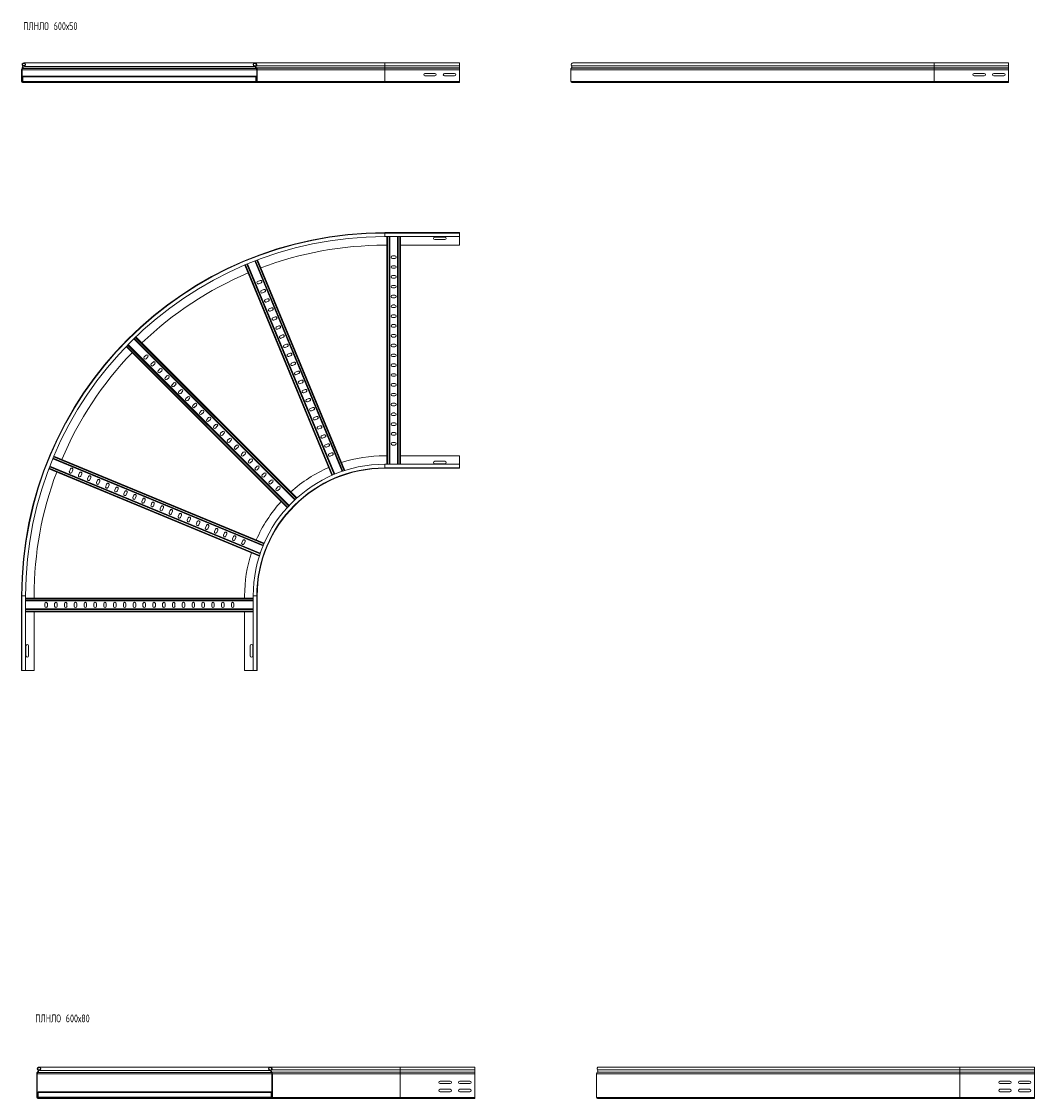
# Model space of a CAD drawing. Header units: millimetres. Extents: x -45 to 12912, y -6292 to 295.
# Tile 13 of 13: x 10130 to 12709, y -2779 to -37. Entities that reach past the tile are written whole.
import ezdxf

# ---------------------------------------------------------------- set-up
doc = ezdxf.new("R2010")
doc.units = ezdxf.units.MM
doc.styles.add('SLDTEXTSTYLE0', font='TXT', dxfattribs={"width": 0.7, "bigfont": 'bigfont'})

msp = doc.modelspace()

# ---------------------------------------------------------------- linework, layer by layer
at = {"color": 7, "linetype": 'Continuous', "lineweight": 15}
for p, q in [((10129.9, -160), (10129.9, -190.3)), ((10131.1, -190.3), (10131.1, -160)), ((10131.9, -155.5), (10131.5, -155.9)), ((10132.4, -156.7), (10132.7, -156.3)), ((11054.9, -142.7), (10135.6, -142.7)), ((10136.7, -150.4), (10137.1, -151.6)), ((10137.1, -151.6), (10722.6, -151.6)), ((10723, -150.4), (10722.6, -151.6)), ((10725.7, -151.6), (10722.6, -151.6)), ((10726.1, -150.4), (10723, -150.4)), ((11054.9, -142.7), (10724.2, -142.7)), ((10727.4, -156.7), (10727, -156.3)), ((11054.9, -150.2), (10727.7, -150.2)), ((10727.9, -155.5), (10728.2, -155.9)), ((11054.9, -155.5), (10727.9, -155.5)), ((11054.9, -155.9), (10728.2, -155.9)), ((10728.7, -190.3), (10728.7, -160)), ((10729.9, -160), (10729.9, -190.3)), ((11054.9, -160), (10729.9, -160)), ((11244.9, -142.7), (11054.9, -142.7)), ((11244.9, -142.7), (11054.9, -142.7)), ((11054.9, -150.2), (11054.9, -155.5)), ((11054.9, -150.2), (11244.9, -150.2)), ((11054.9, -155.5), (11054.9, -155.9)), ((11054.9, -155.5), (11244.9, -155.5)), ((11054.9, -155.9), (11054.9, -160)), ((11054.9, -155.9), (11244.9, -155.9)), ((11054.9, -160), (11054.9, -190.3)), ((11054.9, -160), (11244.9, -160)), ((11244.9, -142.7), (11244.9, -150.2)), ((11244.9, -150.2), (11244.9, -155.5)), ((11244.9, -155.5), (11244.9, -155.9)), ((11244.9, -155.9), (11244.9, -160)), ((11244.9, -160), (11244.9, -190.3)), ((11528.4, -160), (11528.4, -190.3)), ((12453.4, -160), (11528.4, -160)), ((11530.4, -155.5), (11530, -155.9)), ((12453.4, -155.9), (11530, -155.9)), ((12453.4, -155.5), (11530.4, -155.5)), ((12453.4, -150.2), (11530.5, -150.2)), ((12453.4, -142.7), (11534, -142.7)), ((12643.4, -142.7), (12453.4, -142.7)), ((12453.4, -150.2), (12643.4, -150.2)), ((12453.4, -150.2), (12453.4, -155.5)), ((12453.4, -155.5), (12453.4, -155.9)), ((12453.4, -155.5), (12643.4, -155.5)), ((12453.4, -155.9), (12453.4, -160)), ((12453.4, -155.9), (12643.4, -155.9)), ((12453.4, -160), (12453.4, -190.3)), ((12453.4, -160), (12643.4, -160)), ((12643.4, -142.7), (12643.4, -150.2)), ((12643.4, -150.2), (12643.4, -155.5)), ((12643.4, -155.5), (12643.4, -155.9)), ((12643.4, -155.9), (12643.4, -160)), ((12643.4, -160), (12643.4, -190.3)), ((10161.9, -191.5), (10132.3, -191.5)), ((10726.4, -176.1), (10133.4, -176.1)), ((10133.4, -177.9), (10133.4, -176.1)), ((10726.4, -177.9), (10133.4, -177.9)), ((10133.4, -189.7), (10133.4, -177.9)), ((10726.4, -189.7), (10133.4, -189.7)), ((10133.4, -191.5), (10133.4, -189.7)), ((10161.9, -192.7), (10161.9, -191.5)), ((10697.9, -191.5), (10161.9, -191.5)), ((10697.9, -192.7), (10697.9, -191.5)), ((10697.9, -191.5), (10727.5, -191.5)), ((10728.7, -176.1), (10726.4, -176.1)), ((10726.4, -177.9), (10726.4, -176.1)), ((10726.4, -189.7), (10726.4, -177.9)), ((10726.4, -191.5), (10726.4, -189.7)), ((11054.9, -190.3), (10729.9, -190.3)), ((11054.9, -190.3), (11054.9, -192.7)), ((11054.9, -190.3), (11244.9, -190.3)), ((11182.6, -169.5), (11157.1, -169.5)), ((11157.1, -176), (11182.6, -176)), ((11232.6, -169.5), (11207.1, -169.5)), ((11207.1, -176), (11232.6, -176)), ((11244.9, -190.3), (11244.9, -192.7)), ((12453.4, -190.3), (11528.4, -190.3)), ((12453.4, -190.3), (12453.4, -192.7)), ((12453.4, -190.3), (12643.4, -190.3)), ((12581.1, -169.5), (12555.6, -169.5)), ((12555.6, -176), (12581.1, -176)), ((12631.1, -169.5), (12605.6, -169.5)), ((12605.6, -176), (12631.1, -176)), ((12643.4, -190.3), (12643.4, -192.7)), ((10132.3, -192.7), (10161.9, -192.7)), ((10161.9, -192.7), (10697.9, -192.7)), ((10727.5, -192.7), (10697.9, -192.7)), ((11054.9, -192.7), (10727.5, -192.7)), ((11054.9, -192.7), (11244.9, -192.7)), ((12453.4, -192.7), (11530.8, -192.7)), ((12453.4, -192.7), (12643.4, -192.7)), ((11054.9, -574.9), (11244.9, -574.9)), ((11244.9, -576), (11244.9, -574.9)), ((11244.9, -576), (11054.9, -576)), ((11054.9, -585.1), (11244.9, -585.1)), ((11059.9, -1164.7), (11059.9, -585.1)), ((11067.4, -1164.7), (11067.4, -585.1)), ((11087.4, -1164.7), (11087.4, -585.1)), ((11094.9, -1164.7), (11094.9, -585.1)), ((11182.1, -586.1), (11207.6, -586.1)), ((11207.6, -592.6), (11182.1, -592.6)), ((11244.9, -585.1), (11244.9, -576)), ((11244.9, -606.9), (11244.9, -585.1)), ((11054.9, -606.9), (11059.9, -606.9)), ((11094.9, -606.9), (11244.9, -606.9)), ((10920.4, -1192.8), (10698.6, -657.3)), ((10927.3, -1189.9), (10705.5, -654.5)), ((10946, -1182.8), (10724.1, -647)), ((10953.2, -1180.5), (10731.1, -644.3)), ((11080.6, -634.1), (11074.1, -634.1)), ((11074.1, -640.6), (11080.6, -640.6)), ((11080.6, -659.1), (11074.1, -659.1)), ((11074.1, -665.6), (11080.6, -665.6)), ((11080.6, -684.1), (11074.1, -684.1)), ((10737.4, -696.8), (10731.4, -699.3)), ((10733.9, -705.3), (10739.9, -702.8)), ((11074.1, -690.6), (11080.6, -690.6)), ((11080.6, -709.1), (11074.1, -709.1)), ((10747, -719.9), (10741, -722.4)), ((10743.4, -728.4), (10749.4, -725.9)), ((11074.1, -715.6), (11080.6, -715.6)), ((11080.6, -734.1), (11074.1, -734.1)), ((10756.5, -743), (10750.5, -745.5)), ((10753, -751.5), (10759, -749)), ((10766.1, -766.1), (10760.1, -768.6)), ((11074.1, -740.6), (11080.6, -740.6)), ((11080.6, -759.1), (11074.1, -759.1)), ((11074.1, -765.6), (11080.6, -765.6)), ((10762.6, -774.6), (10768.6, -772.1)), ((10775.7, -789.2), (10769.7, -791.7)), ((10772.1, -797.7), (10778.1, -795.2)), ((11080.6, -784.1), (11074.1, -784.1)), ((11074.1, -790.6), (11080.6, -790.6)), ((10785.2, -812.3), (10779.2, -814.8)), ((10781.7, -820.8), (10787.7, -818.3)), ((11080.6, -809.1), (11074.1, -809.1)), ((11074.1, -815.6), (11080.6, -815.6)), ((10825.4, -1255.5), (10415.5, -845.6)), ((10830.9, -1250.4), (10420.9, -840.4)), ((10794.8, -835.4), (10788.8, -837.9)), ((10791.3, -843.9), (10797.3, -841.4)), ((11080.6, -834.1), (11074.1, -834.1)), ((11074.1, -840.6), (11080.6, -840.6)), ((10806.1, -1275.1), (10396.2, -865.1)), ((10811.2, -1269.6), (10401.4, -859.8)), ((10804.4, -858.5), (10798.4, -861)), ((10800.8, -867), (10806.9, -864.5)), ((11080.6, -859.1), (11074.1, -859.1)), ((11074.1, -865.6), (11080.6, -865.6)), ((10447, -886.7), (10442.4, -891.3)), ((10447, -895.8), (10451.6, -891.3)), ((10464.7, -904.3), (10460.1, -908.9)), ((10813.9, -881.6), (10807.9, -884.1)), ((10810.4, -890.1), (10816.4, -887.6)), ((10823.5, -904.7), (10817.5, -907.2)), ((11080.6, -884.1), (11074.1, -884.1)), ((11074.1, -890.6), (11080.6, -890.6)), ((10464.7, -913.5), (10469.3, -908.9)), ((10482.4, -922), (10477.8, -926.6)), ((10482.4, -931.2), (10487, -926.6)), ((10820, -913.2), (10826, -910.7)), ((10833.1, -927.8), (10827.1, -930.3)), ((11080.6, -909.1), (11074.1, -909.1)), ((11074.1, -915.6), (11080.6, -915.6)), ((10500, -939.7), (10495.4, -944.3)), ((10500, -948.9), (10504.6, -944.3)), ((10517.7, -957.4), (10513.1, -962)), ((10829.5, -936.3), (10835.6, -933.8)), ((10842.6, -950.9), (10836.6, -953.4)), ((10839.1, -959.4), (10845.1, -956.9)), ((11080.6, -934.1), (11074.1, -934.1)), ((11074.1, -940.6), (11080.6, -940.6)), ((11080.6, -959.1), (11074.1, -959.1)), ((10517.7, -966.6), (10522.3, -962)), ((10535.4, -975), (10530.8, -979.6)), ((10535.4, -984.2), (10540, -979.6)), ((10852.2, -974), (10846.2, -976.5)), ((10848.7, -982.5), (10854.7, -980)), ((11074.1, -965.6), (11080.6, -965.6)), ((11080.6, -984.1), (11074.1, -984.1)), ((10553.1, -992.7), (10548.5, -997.3)), ((10553.1, -1001.9), (10557.7, -997.3)), ((10570.7, -1010.4), (10566.2, -1015)), ((10861.8, -997.1), (10855.8, -999.5)), ((10858.2, -1005.6), (10864.3, -1003.1)), ((11074.1, -990.6), (11080.6, -990.6)), ((11080.6, -1009.1), (11074.1, -1009.1)), ((10570.7, -1019.6), (10575.3, -1015)), ((10588.4, -1028.1), (10583.8, -1032.7)), ((10588.4, -1037.3), (10593, -1032.7)), ((10871.3, -1020.2), (10865.3, -1022.6)), ((10867.8, -1028.7), (10873.8, -1026.2)), ((11074.1, -1015.6), (11080.6, -1015.6)), ((11080.6, -1034.1), (11074.1, -1034.1)), ((11074.1, -1040.6), (11080.6, -1040.6)), ((10606.1, -1045.8), (10601.5, -1050.4)), ((10606.1, -1054.9), (10610.7, -1050.4)), ((10623.8, -1063.4), (10619.2, -1068)), ((10623.8, -1072.6), (10628.4, -1068)), ((10880.9, -1043.3), (10874.9, -1045.7)), ((10877.4, -1051.7), (10883.4, -1049.3)), ((10890.5, -1066.4), (10884.5, -1068.8)), ((11080.6, -1059.1), (11074.1, -1059.1)), ((11074.1, -1065.6), (11080.6, -1065.6)), ((10641.5, -1081.1), (10636.9, -1085.7)), ((10641.5, -1090.3), (10646.1, -1085.7)), ((10886.9, -1074.8), (10893, -1072.4)), ((10900, -1089.4), (10894, -1091.9)), ((10896.5, -1097.9), (10902.5, -1095.5)), ((11080.6, -1084.1), (11074.1, -1084.1)), ((11074.1, -1090.6), (11080.6, -1090.6)), ((10659.1, -1098.8), (10654.5, -1103.4)), ((10659.1, -1108), (10663.7, -1103.4)), ((10676.8, -1116.5), (10672.2, -1121.1)), ((10676.8, -1125.7), (10681.4, -1121.1)), ((10909.6, -1112.5), (10903.6, -1115)), ((10906.1, -1121), (10912.1, -1118.6)), ((11080.6, -1109.1), (11074.1, -1109.1)), ((11074.1, -1115.6), (11080.6, -1115.6)), ((10744.8, -1372.6), (10209.3, -1150.8)), ((10747.7, -1365.7), (10212.2, -1143.9)), ((10694.5, -1134.1), (10689.9, -1138.7)), ((10694.5, -1143.3), (10699.1, -1138.7)), ((10919.2, -1135.6), (10913.2, -1138.1)), ((10915.7, -1144.1), (10921.7, -1141.6)), ((11054.9, -1142.9), (11059.9, -1142.9)), ((11094.9, -1142.9), (11244.9, -1142.9)), ((11244.9, -1142.9), (11244.9, -1164.7)), ((10735.4, -1398.4), (10199.2, -1176.4)), ((10737.7, -1391.3), (10201.9, -1169.4)), ((10254.2, -1176.7), (10251.7, -1182.7)), ((10712.2, -1151.8), (10707.6, -1156.4)), ((10712.2, -1161), (10716.8, -1156.4)), ((10729.8, -1169.5), (10725.3, -1174.1)), ((10729.8, -1178.7), (10734.4, -1174.1)), ((11244.9, -1164.7), (11054.9, -1164.7)), ((11054.9, -1173.8), (11244.9, -1173.8)), ((11054.9, -1174.9), (11244.9, -1174.9)), ((11207.6, -1157.1), (11182.1, -1157.1)), ((11182.1, -1163.6), (11207.6, -1163.6)), ((11244.9, -1164.7), (11244.9, -1173.8)), ((11244.9, -1173.8), (11244.9, -1174.9)), ((10257.7, -1185.2), (10260.2, -1179.2)), ((10277.3, -1186.2), (10274.8, -1192.2)), ((10280.8, -1194.7), (10283.3, -1188.7)), ((10300.4, -1195.8), (10297.9, -1201.8)), ((10303.9, -1204.3), (10306.4, -1198.3)), ((10323.5, -1205.4), (10321, -1211.4)), ((10747.5, -1187.2), (10742.9, -1191.8)), ((10747.5, -1196.4), (10752.1, -1191.8)), ((10765.2, -1204.9), (10760.6, -1209.5)), ((10327, -1213.9), (10329.5, -1207.9)), ((10346.6, -1214.9), (10344.1, -1220.9)), ((10350.1, -1223.4), (10352.6, -1217.4)), ((10369.7, -1224.5), (10367.2, -1230.5)), ((10373.2, -1233), (10375.7, -1227)), ((10765.2, -1214), (10769.8, -1209.5)), ((10782.9, -1222.5), (10778.3, -1227.1)), ((10782.9, -1231.7), (10787.5, -1227.1)), ((10392.8, -1234.1), (10390.3, -1240.1)), ((10396.3, -1242.6), (10398.8, -1236.6)), ((10415.8, -1243.6), (10413.4, -1249.6)), ((10419.4, -1252.1), (10421.9, -1246.1)), ((10438.9, -1253.2), (10436.5, -1259.2)), ((10442.5, -1261.7), (10445, -1255.7)), ((10462, -1262.8), (10459.6, -1268.8)), ((10465.6, -1271.3), (10468, -1265.3)), ((10485.1, -1272.3), (10482.7, -1278.3)), ((10488.7, -1280.8), (10491.1, -1274.8)), ((10508.2, -1281.9), (10505.7, -1287.9)), ((10511.8, -1290.4), (10514.2, -1284.4)), ((10531.3, -1291.5), (10528.8, -1297.5)), ((10534.9, -1300), (10537.3, -1294)), ((10554.4, -1301), (10551.9, -1307)), ((10557.9, -1309.5), (10560.4, -1303.5)), ((10577.5, -1310.6), (10575, -1316.6)), ((10581, -1319.1), (10583.5, -1313.1)), ((10600.6, -1320.2), (10598.1, -1326.2)), ((10604.1, -1328.7), (10606.6, -1322.7)), ((10623.7, -1329.7), (10621.2, -1335.7)), ((10627.2, -1338.2), (10629.7, -1332.2)), ((10646.8, -1339.3), (10644.3, -1345.3)), ((10650.3, -1347.8), (10652.8, -1341.8)), ((10669.9, -1348.9), (10667.4, -1354.9)), ((10673.4, -1357.4), (10675.9, -1351.4)), ((10693, -1358.4), (10690.5, -1364.4)), ((10696.5, -1366.9), (10699, -1360.9)), ((10129.9, -1499.9), (10129.9, -1689.9)), ((10131, -1499.9), (10131, -1689.9)), ((10140.1, -1689.9), (10140.1, -1499.9)), ((10719.7, -1505.2), (10140.1, -1505.2)), ((10161.9, -1499.9), (10161.9, -1505.2)), ((10697.9, -1499.9), (10697.9, -1505.2)), ((10719.7, -1499.9), (10719.7, -1689.9)), ((10728.8, -1689.9), (10728.8, -1499.9)), ((10729.9, -1499.9), (10729.9, -1689.9)), ((10719.7, -1512.7), (10140.1, -1512.7)), ((10719.7, -1532.7), (10140.1, -1532.7)), ((10189.1, -1519.4), (10189.1, -1525.9)), ((10195.6, -1525.9), (10195.6, -1519.4)), ((10214.1, -1519.4), (10214.1, -1525.9)), ((10220.6, -1525.9), (10220.6, -1519.4)), ((10239.1, -1519.4), (10239.1, -1525.9)), ((10245.6, -1525.9), (10245.6, -1519.4)), ((10264.1, -1519.4), (10264.1, -1525.9)), ((10270.6, -1525.9), (10270.6, -1519.4)), ((10289.1, -1519.4), (10289.1, -1525.9)), ((10295.6, -1525.9), (10295.6, -1519.4)), ((10314.1, -1519.4), (10314.1, -1525.9)), ((10320.6, -1525.9), (10320.6, -1519.4)), ((10339.1, -1519.4), (10339.1, -1525.9)), ((10345.6, -1525.9), (10345.6, -1519.4)), ((10364.1, -1519.4), (10364.1, -1525.9)), ((10370.6, -1525.9), (10370.6, -1519.4)), ((10389.1, -1519.4), (10389.1, -1525.9)), ((10395.6, -1525.9), (10395.6, -1519.4)), ((10414.1, -1519.4), (10414.1, -1525.9)), ((10420.6, -1525.9), (10420.6, -1519.4)), ((10439.1, -1519.4), (10439.1, -1525.9)), ((10445.6, -1525.9), (10445.6, -1519.4)), ((10464.1, -1519.4), (10464.1, -1525.9)), ((10470.6, -1525.9), (10470.6, -1519.4)), ((10489.1, -1519.4), (10489.1, -1525.9)), ((10495.6, -1525.9), (10495.6, -1519.4)), ((10514.1, -1519.4), (10514.1, -1525.9)), ((10520.6, -1525.9), (10520.6, -1519.4)), ((10539.1, -1519.4), (10539.1, -1525.9)), ((10545.6, -1525.9), (10545.6, -1519.4)), ((10564.1, -1519.4), (10564.1, -1525.9)), ((10570.6, -1525.9), (10570.6, -1519.4)), ((10589.1, -1519.4), (10589.1, -1525.9)), ((10595.6, -1525.9), (10595.6, -1519.4)), ((10614.1, -1519.4), (10614.1, -1525.9)), ((10620.6, -1525.9), (10620.6, -1519.4)), ((10639.1, -1519.4), (10639.1, -1525.9)), ((10645.6, -1525.9), (10645.6, -1519.4)), ((10664.1, -1519.4), (10664.1, -1525.9)), ((10670.6, -1525.9), (10670.6, -1519.4)), ((10719.7, -1540.2), (10140.1, -1540.2)), ((10161.9, -1540.2), (10161.9, -1689.9)), ((10697.9, -1540.2), (10697.9, -1689.9)), ((10141.1, -1652.6), (10141.1, -1627.1)), ((10147.6, -1627.1), (10147.6, -1652.6)), ((10712.1, -1627.1), (10712.1, -1652.6)), ((10718.6, -1652.6), (10718.6, -1627.1)), ((10131, -1689.9), (10129.9, -1689.9)), ((10140.1, -1689.9), (10131, -1689.9)), ((10161.9, -1689.9), (10140.1, -1689.9)), ((10697.9, -1689.9), (10719.7, -1689.9)), ((10719.7, -1689.9), (10728.8, -1689.9)), ((10728.8, -1689.9), (10729.9, -1689.9)), ((10170.8, -2712.3), (10170.4, -2712.6)), ((10171.3, -2713.4), (10171.6, -2713.1)), ((11093.8, -2699.5), (10174.5, -2699.5)), ((10175.6, -2707.2), (10176, -2708.3)), ((10176, -2708.3), (10761.5, -2708.3)), ((10761.9, -2707.2), (10761.5, -2708.3)), ((10764.6, -2708.3), (10761.5, -2708.3)), ((10765, -2707.2), (10761.9, -2707.2)), ((11093.8, -2699.5), (10763.1, -2699.5)), ((10766.3, -2713.4), (10765.9, -2713.1)), ((11093.8, -2707), (10766.6, -2707)), ((10766.8, -2712.3), (10767.1, -2712.6)), ((11093.8, -2712.3), (10766.8, -2712.3)), ((11093.8, -2712.6), (10767.1, -2712.6)), ((11283.8, -2699.5), (11093.8, -2699.5)), ((11283.8, -2699.5), (11093.8, -2699.5)), ((11093.8, -2707), (11093.8, -2712.3)), ((11093.8, -2707), (11283.8, -2707)), ((11093.8, -2712.3), (11093.8, -2712.6)), ((11093.8, -2712.3), (11283.8, -2712.3)), ((11093.8, -2712.6), (11093.8, -2716.8)), ((11093.8, -2712.6), (11283.8, -2712.6)), ((11283.8, -2699.5), (11283.8, -2707)), ((11283.8, -2707), (11283.8, -2712.3)), ((11283.8, -2712.3), (11283.8, -2712.6)), ((11283.8, -2712.6), (11283.8, -2716.8)), ((11596.1, -2712.3), (11595.7, -2712.6)), ((12519.1, -2712.6), (11595.7, -2712.6)), ((12519.1, -2712.3), (11596.1, -2712.3)), ((12519.1, -2707), (11596.3, -2707)), ((12519.1, -2699.5), (11599.8, -2699.5)), ((12709.1, -2699.5), (12519.1, -2699.5)), ((12519.1, -2707), (12709.1, -2707)), ((12519.1, -2707), (12519.1, -2712.3)), ((12519.1, -2712.3), (12519.1, -2712.6)), ((12519.1, -2712.3), (12709.1, -2712.3)), ((12519.1, -2712.6), (12519.1, -2716.8)), ((12519.1, -2712.6), (12709.1, -2712.6)), ((12709.1, -2699.5), (12709.1, -2707)), ((12709.1, -2707), (12709.1, -2712.3)), ((12709.1, -2712.3), (12709.1, -2712.6)), ((12709.1, -2712.6), (12709.1, -2716.8)), ((10168.8, -2716.8), (10168.8, -2777.1)), ((10170, -2777.1), (10170, -2716.8)), ((10767.6, -2777.1), (10767.6, -2716.8)), ((10768.8, -2716.8), (10768.8, -2777.1)), ((11093.8, -2716.8), (10768.8, -2716.8)), ((11093.8, -2716.8), (11093.8, -2777.1)), ((11093.8, -2716.8), (11283.8, -2716.8)), ((11221.5, -2735.2), (11196, -2735.2)), ((11196, -2741.7), (11221.5, -2741.7)), ((11271.5, -2735.2), (11246, -2735.2)), ((11246, -2741.7), (11271.5, -2741.7)), ((11283.8, -2716.8), (11283.8, -2777.1)), ((12519.1, -2716.8), (11594.1, -2716.8)), ((11594.1, -2716.8), (11594.1, -2777.1)), ((12519.1, -2716.8), (12519.1, -2777.1)), ((12519.1, -2716.8), (12709.1, -2716.8)), ((12621.3, -2735.2), (12646.8, -2735.2)), ((12646.8, -2741.7), (12621.3, -2741.7)), ((12671.3, -2735.2), (12696.8, -2735.2)), ((12696.8, -2741.7), (12671.3, -2741.7)), ((12709.1, -2716.8), (12709.1, -2777.1)), ((10765.3, -2762.9), (10172.3, -2762.9)), ((10172.3, -2764.7), (10172.3, -2762.9)), ((10765.3, -2764.7), (10172.3, -2764.7)), ((10172.3, -2776.5), (10172.3, -2764.7)), ((10767.6, -2762.9), (10765.3, -2762.9)), ((10765.3, -2764.7), (10765.3, -2762.9)), ((10765.3, -2776.5), (10765.3, -2764.7)), ((11221.5, -2756.2), (11196, -2756.2)), ((11196, -2762.7), (11221.5, -2762.7)), ((11271.5, -2756.2), (11246, -2756.2)), ((11246, -2762.7), (11271.5, -2762.7)), ((12646.8, -2756.2), (12621.3, -2756.2)), ((12621.3, -2762.7), (12646.8, -2762.7)), ((12696.8, -2756.2), (12671.3, -2756.2)), ((12671.3, -2762.7), (12696.8, -2762.7)), ((10200.8, -2778.3), (10171.2, -2778.3)), ((10171.2, -2779.5), (10200.8, -2779.5)), ((10765.3, -2776.5), (10172.3, -2776.5)), ((10172.3, -2778.3), (10172.3, -2776.5)), ((10200.8, -2779.5), (10200.8, -2778.3)), ((10736.8, -2778.3), (10200.8, -2778.3)), ((10200.8, -2779.5), (10736.8, -2779.5)), ((10736.8, -2779.5), (10736.8, -2778.3)), ((10736.8, -2778.3), (10766.4, -2778.3)), ((10766.4, -2779.5), (10736.8, -2779.5)), ((10765.3, -2778.3), (10765.3, -2776.5)), ((11093.8, -2779.5), (10766.4, -2779.5)), ((11093.8, -2777.1), (10768.8, -2777.1)), ((11093.8, -2777.1), (11093.8, -2779.5)), ((11093.8, -2777.1), (11283.8, -2777.1)), ((11093.8, -2779.5), (11283.8, -2779.5)), ((11283.8, -2777.1), (11283.8, -2779.5)), ((12519.1, -2777.1), (11594.1, -2777.1)), ((12519.1, -2779.5), (11596.5, -2779.5)), ((12519.1, -2777.1), (12519.1, -2779.5)), ((12519.1, -2777.1), (12709.1, -2777.1)), ((12519.1, -2779.5), (12709.1, -2779.5)), ((12709.1, -2777.1), (12709.1, -2779.5)), ((12709.1, -2778.3), (12709.1, -2777.1))]:
    msp.add_line(p, q, dxfattribs=at)
at = {"color": 8, "linetype": 'Continuous', "lineweight": 15}
for p, q in [((10131.1, -160), (10728.7, -160)), ((10132.4, -156.7), (10727.4, -156.7)), ((10132.7, -156.3), (10727, -156.3)), ((10133, -149.4), (10138.1, -149.4)), ((11054.9, -142.7), (11054.9, -150.2)), ((12453.4, -142.7), (12453.4, -150.2)), ((10131.1, -190.3), (10133.4, -190.3)), ((10728.7, -177.9), (10726.4, -177.9)), ((10728.7, -189.7), (10726.4, -189.7)), ((11054.9, -576), (11054.9, -574.9)), ((11054.9, -585.1), (11054.9, -576)), ((11061.7, -1164.7), (11061.7, -585.1)), ((11065.6, -1164.7), (11065.6, -585.1)), ((11089.2, -1164.7), (11089.2, -585.1)), ((11093.1, -1164.7), (11093.1, -585.1)), ((10922, -1192.1), (10700.3, -656.6)), ((10925.6, -1190.6), (10703.8, -655.1)), ((10947.7, -1182.2), (10725.8, -646.4)), ((10951.4, -1181), (10729.4, -645)), ((10826.7, -1254.3), (10416.8, -844.4)), ((10829.6, -1251.6), (10419.6, -841.7)), ((10807.4, -1273.8), (10397.4, -863.9)), ((10810, -1270.9), (10400.1, -861.1)), ((10745.5, -1370.9), (10210, -1149.1)), ((10747, -1367.3), (10211.5, -1145.5)), ((10735.9, -1396.7), (10199.9, -1174.7)), ((10737.1, -1393), (10201.3, -1171)), ((11054.9, -1164.7), (11054.9, -1173.8)), ((11054.9, -1173.8), (11054.9, -1174.9)), ((10131, -1499.9), (10129.9, -1499.9)), ((10140.1, -1499.9), (10131, -1499.9)), ((10719.7, -1507), (10140.1, -1507)), ((10719.7, -1499.9), (10728.8, -1499.9)), ((10728.8, -1499.9), (10729.9, -1499.9)), ((10719.7, -1510.9), (10140.1, -1510.9)), ((10719.7, -1534.5), (10140.1, -1534.5)), ((10719.7, -1538.4), (10140.1, -1538.4)), ((10171.3, -2713.4), (10766.3, -2713.4)), ((10171.6, -2713.1), (10765.9, -2713.1)), ((10171.9, -2706.2), (10177, -2706.2)), ((11093.8, -2699.5), (11093.8, -2707)), ((12519.1, -2699.5), (12519.1, -2707)), ((10170, -2716.8), (10767.6, -2716.8)), ((10767.6, -2764.7), (10765.3, -2764.7)), ((10170, -2777.1), (10172.3, -2777.1)), ((10767.6, -2776.5), (10765.3, -2776.5))]:
    msp.add_line(p, q, dxfattribs=at)
at = {"color": 7, "linetype": 'Continuous', "lineweight": 15}
for centre, radius, start, end in [((10135.9, -160), 6, 136.4642, 180), ((10135.6, -147.3), 4.55, 290.35, 219.6825), ((10135.9, -160), 4.8, 136.4642, 180), ((10129, -152.8), 4, 316.4642, 39.6825), ((10135.6, -147.3), 3.35, 290.35, 219.6825), ((10129, -152.8), 5.2, 316.4642, 39.6825), ((10724.2, -147.3), 4.55, 320.3184, 249.65), ((10724.2, -147.3), 3.35, 320.3184, 249.65), ((10730.8, -152.8), 5.2, 140.3184, 223.5351), ((10730.8, -152.8), 4, 140.3184, 223.5351), ((10723.9, -160), 4.8, 0, 43.5351), ((10723.9, -160), 6, 0, 43.5351), ((11534.4, -160), 6, 136.4642, 180), ((11534, -147.3), 4.55, 90, 219.6825), ((11527.5, -152.8), 4, 316.4642, 39.6825), ((10132.3, -190.3), 2.4, 180, 270), ((10132.3, -190.3), 1.2, 180, 270), ((10727.5, -190.3), 2.4, 270, 0), ((10727.5, -190.3), 1.2, 270, 0), ((11157.1, -172.7), 3.25, 90, 270), ((11182.6, -172.7), 3.25, 270, 90), ((11207.1, -172.7), 3.25, 90, 270), ((11232.6, -172.7), 3.25, 270, 90), ((11530.8, -190.3), 2.4, 180, 270), ((12555.6, -172.7), 3.25, 90, 270), ((12581.1, -172.7), 3.25, 270, 90), ((12605.6, -172.7), 3.25, 90, 270), ((12631.1, -172.7), 3.25, 270, 90), ((11054.9, -1499.9), 925, 90, 180), ((11054.9, -1499.9), 923.9, 90, 180), ((11054.9, -1499.9), 914.8, 90, 180), ((11182.1, -589.4), 3.25, 90, 270), ((11207.6, -589.4), 3.25, 270, 90), ((11054.9, -1499.9), 893, 90, 110.6866), ((11074.1, -637.4), 3.25, 90, 270), ((11080.6, -637.4), 3.25, 270, 90), ((11054.9, -1499.9), 893, 112.9326, 133.8428), ((11074.1, -662.4), 3.25, 90, 270), ((11074.1, -687.4), 3.25, 90, 270), ((11080.6, -662.4), 3.25, 270, 90), ((11080.6, -687.4), 3.25, 270, 90), ((10732.6, -702.3), 3.25, 112.5, 292.5), ((10738.6, -699.8), 3.25, 292.5, 112.5), ((11074.1, -712.4), 3.25, 90, 270), ((11080.6, -712.4), 3.25, 270, 90), ((10742.2, -725.4), 3.25, 112.5, 292.5), ((10748.2, -722.9), 3.25, 292.5, 112.5), ((11074.1, -737.4), 3.25, 90, 270), ((11080.6, -737.4), 3.25, 270, 90), ((10751.8, -748.5), 3.25, 112.5, 292.5), ((10757.8, -746), 3.25, 292.5, 112.5), ((10767.3, -769.1), 3.25, 292.5, 112.5), ((11074.1, -762.4), 3.25, 90, 270), ((11080.6, -762.4), 3.25, 270, 90), ((10761.3, -771.6), 3.25, 112.5, 292.5), ((10770.9, -794.7), 3.25, 112.5, 292.5), ((10776.9, -792.2), 3.25, 292.5, 112.5), ((11074.1, -787.4), 3.25, 90, 270), ((11080.6, -787.4), 3.25, 270, 90), ((10780.5, -817.8), 3.25, 112.5, 292.5), ((10786.5, -815.3), 3.25, 292.5, 112.5), ((11074.1, -812.4), 3.25, 90, 270), ((11080.6, -812.4), 3.25, 270, 90), ((10790, -840.9), 3.25, 112.5, 292.5), ((10796, -838.4), 3.25, 292.5, 112.5), ((11074.1, -837.4), 3.25, 90, 270), ((11080.6, -837.4), 3.25, 270, 90), ((10799.6, -864), 3.25, 112.5, 292.5), ((10805.6, -861.5), 3.25, 292.5, 112.5), ((11074.1, -862.4), 3.25, 90, 270), ((11080.6, -862.4), 3.25, 270, 90), ((11054.9, -1499.9), 893, 136.0886, 157.0866), ((10444.7, -893.6), 3.25, 135, 315), ((10449.3, -889), 3.25, 315, 135), ((10467, -906.6), 3.25, 315, 135), ((10809.2, -887.1), 3.25, 112.5, 292.5), ((10815.2, -884.6), 3.25, 292.5, 112.5), ((10824.7, -907.7), 3.25, 292.5, 112.5), ((11074.1, -887.4), 3.25, 90, 270), ((11080.6, -887.4), 3.25, 270, 90), ((10462.4, -911.2), 3.25, 135, 315), ((10480.1, -928.9), 3.25, 135, 315), ((10484.7, -924.3), 3.25, 315, 135), ((10818.7, -910.2), 3.25, 112.5, 292.5), ((10828.3, -933.3), 3.25, 112.5, 292.5), ((10834.3, -930.8), 3.25, 292.5, 112.5), ((11074.1, -912.4), 3.25, 90, 270), ((11080.6, -912.4), 3.25, 270, 90), ((10497.7, -946.6), 3.25, 135, 315), ((10502.3, -942), 3.25, 315, 135), ((10520, -959.7), 3.25, 315, 135), ((10837.9, -956.4), 3.25, 112.5, 292.5), ((10843.9, -953.9), 3.25, 292.5, 112.5), ((11074.1, -937.4), 3.25, 90, 270), ((11074.1, -962.4), 3.25, 90, 270), ((11080.6, -937.4), 3.25, 270, 90), ((11080.6, -962.4), 3.25, 270, 90), ((10515.4, -964.3), 3.25, 135, 315), ((10533.1, -981.9), 3.25, 135, 315), ((10537.7, -977.3), 3.25, 315, 135), ((10847.4, -979.5), 3.25, 112.5, 292.5), ((10853.4, -977), 3.25, 292.5, 112.5), ((11074.1, -987.4), 3.25, 90, 270), ((11080.6, -987.4), 3.25, 270, 90), ((10550.8, -999.6), 3.25, 135, 315), ((10555.4, -995), 3.25, 315, 135), ((10573, -1012.7), 3.25, 315, 135), ((10857, -1002.6), 3.25, 112.5, 292.5), ((10863, -1000.1), 3.25, 292.5, 112.5), ((11074.1, -1012.4), 3.25, 90, 270), ((11080.6, -1012.4), 3.25, 270, 90), ((10568.5, -1017.3), 3.25, 135, 315), ((10586.1, -1035), 3.25, 135, 315), ((10590.7, -1030.4), 3.25, 315, 135), ((10866.6, -1025.6), 3.25, 112.5, 292.5), ((10872.6, -1023.2), 3.25, 292.5, 112.5), ((11074.1, -1037.4), 3.25, 90, 270), ((11080.6, -1037.4), 3.25, 270, 90), ((10603.8, -1052.7), 3.25, 135, 315), ((10608.4, -1048.1), 3.25, 315, 135), ((10621.5, -1070.3), 3.25, 135, 315), ((10626.1, -1065.7), 3.25, 315, 135), ((10876.1, -1048.7), 3.25, 112.5, 292.5), ((10882.1, -1046.3), 3.25, 292.5, 112.5), ((10885.7, -1071.8), 3.25, 112.5, 292.5), ((10891.7, -1069.4), 3.25, 292.5, 112.5), ((11074.1, -1062.4), 3.25, 90, 270), ((11080.6, -1062.4), 3.25, 270, 90), ((10639.2, -1088), 3.25, 135, 315), ((10643.8, -1083.4), 3.25, 315, 135), ((10895.3, -1094.9), 3.25, 112.5, 292.5), ((10901.3, -1092.5), 3.25, 292.5, 112.5), ((11074.1, -1087.4), 3.25, 90, 270), ((11080.6, -1087.4), 3.25, 270, 90), ((10656.8, -1105.7), 3.25, 135, 315), ((10661.4, -1101.1), 3.25, 315, 135), ((10674.5, -1123.4), 3.25, 135, 315), ((10679.1, -1118.8), 3.25, 315, 135), ((10904.8, -1118), 3.25, 112.5, 292.5), ((10910.8, -1115.5), 3.25, 292.5, 112.5), ((11074.1, -1112.4), 3.25, 90, 270), ((11080.6, -1112.4), 3.25, 270, 90), ((10692.2, -1141), 3.25, 135, 315), ((10696.8, -1136.4), 3.25, 315, 135), ((10714.5, -1154.1), 3.25, 315, 135), ((10914.4, -1141.1), 3.25, 112.5, 292.5), ((10920.4, -1138.6), 3.25, 292.5, 112.5), ((11054.9, -1499.9), 357, 90, 107.9601), ((10257.2, -1177.9), 3.25, 337.5, 157.5), ((10709.9, -1158.7), 3.25, 135, 315), ((11054.9, -1499.9), 335.2, 90, 180), ((10727.5, -1176.4), 3.25, 135, 315), ((11054.9, -1499.9), 326.1, 90, 180), ((10732.1, -1171.8), 3.25, 315, 135), ((11054.9, -1499.9), 325, 90, 180), ((11054.9, -1499.9), 357, 113.5821, 132.1044), ((11182.1, -1160.4), 3.25, 90, 270), ((11207.6, -1160.4), 3.25, 270, 90), ((11054.9, -1499.9), 893, 159.3326, 180), ((10254.7, -1183.9), 3.25, 157.5, 337.5), ((10277.8, -1193.5), 3.25, 157.5, 337.5), ((10280.3, -1187.5), 3.25, 337.5, 157.5), ((10300.9, -1203.1), 3.25, 157.5, 337.5), ((10303.4, -1197), 3.25, 337.5, 157.5), ((10326.5, -1206.6), 3.25, 337.5, 157.5), ((10745.2, -1194.1), 3.25, 135, 315), ((10749.8, -1189.5), 3.25, 315, 135), ((10767.5, -1207.2), 3.25, 315, 135), ((10324, -1212.6), 3.25, 157.5, 337.5), ((10347.1, -1222.2), 3.25, 157.5, 337.5), ((10349.6, -1216.2), 3.25, 337.5, 157.5), ((10370.2, -1231.8), 3.25, 157.5, 337.5), ((10372.7, -1225.7), 3.25, 337.5, 157.5), ((10395.8, -1235.3), 3.25, 337.5, 157.5), ((10762.9, -1211.7), 3.25, 135, 315), ((10780.6, -1229.4), 3.25, 135, 315), ((10785.2, -1224.8), 3.25, 315, 135), ((10393.3, -1241.3), 3.25, 157.5, 337.5), ((10416.4, -1250.9), 3.25, 157.5, 337.5), ((10418.9, -1244.9), 3.25, 337.5, 157.5), ((10439.5, -1260.5), 3.25, 157.5, 337.5), ((10441.9, -1254.4), 3.25, 337.5, 157.5), ((10465, -1264), 3.25, 337.5, 157.5), ((11054.9, -1499.9), 357, 137.7239, 156.466), ((10462.6, -1270), 3.25, 157.5, 337.5), ((10485.7, -1279.6), 3.25, 157.5, 337.5), ((10488.1, -1273.6), 3.25, 337.5, 157.5), ((10508.8, -1289.2), 3.25, 157.5, 337.5), ((10511.2, -1283.2), 3.25, 337.5, 157.5), ((10531.8, -1298.7), 3.25, 157.5, 337.5), ((10534.3, -1292.7), 3.25, 337.5, 157.5), ((10554.9, -1308.3), 3.25, 157.5, 337.5), ((10557.4, -1302.3), 3.25, 337.5, 157.5), ((10580.5, -1311.9), 3.25, 337.5, 157.5), ((10578, -1317.9), 3.25, 157.5, 337.5), ((10601.1, -1327.4), 3.25, 157.5, 337.5), ((10603.6, -1321.4), 3.25, 337.5, 157.5), ((10624.2, -1337), 3.25, 157.5, 337.5), ((10626.7, -1331), 3.25, 337.5, 157.5), ((10649.8, -1340.6), 3.25, 337.5, 157.5), ((10647.3, -1346.6), 3.25, 157.5, 337.5), ((10670.4, -1356.1), 3.25, 157.5, 337.5), ((10672.9, -1350.1), 3.25, 337.5, 157.5), ((10693.5, -1365.7), 3.25, 157.5, 337.5), ((10696, -1359.7), 3.25, 337.5, 157.5), ((11054.9, -1499.9), 357, 162.0882, 180), ((10192.4, -1519.4), 3.25, 0, 180), ((10192.4, -1525.9), 3.25, 180, 0), ((10217.4, -1519.4), 3.25, 0, 180), ((10217.4, -1525.9), 3.25, 180, 360), ((10242.4, -1519.4), 3.25, 360, 180), ((10242.4, -1525.9), 3.25, 180, 0), ((10267.4, -1519.4), 3.25, 0, 180), ((10267.4, -1525.9), 3.25, 180, 0), ((10292.4, -1519.4), 3.25, 360, 180), ((10292.4, -1525.9), 3.25, 180, 0), ((10317.4, -1519.4), 3.25, 0, 180), ((10317.4, -1525.9), 3.25, 180, 360), ((10342.4, -1519.4), 3.25, 0, 180), ((10342.4, -1525.9), 3.25, 180, 0), ((10367.4, -1519.4), 3.25, 0, 180), ((10367.4, -1525.9), 3.25, 180, 0), ((10392.4, -1519.4), 3.25, 0, 180), ((10392.4, -1525.9), 3.25, 180, 0), ((10417.4, -1519.4), 3.25, 360, 180), ((10417.4, -1525.9), 3.25, 180, 0), ((10442.4, -1519.4), 3.25, 0, 180), ((10442.4, -1525.9), 3.25, 180, 0), ((10467.4, -1519.4), 3.25, 360, 180), ((10467.4, -1525.9), 3.25, 180, 0), ((10492.4, -1519.4), 3.25, 360, 180), ((10492.4, -1525.9), 3.25, 180, 0), ((10517.4, -1519.4), 3.25, 0, 180), ((10517.4, -1525.9), 3.25, 180, 0), ((10542.4, -1519.4), 3.25, 360, 180), ((10542.4, -1525.9), 3.25, 180, 0), ((10567.4, -1519.4), 3.25, 0, 180), ((10567.4, -1525.9), 3.25, 180, 360), ((10592.4, -1519.4), 3.25, 360, 180), ((10592.4, -1525.9), 3.25, 180, 360), ((10617.4, -1519.4), 3.25, 0, 180), ((10617.4, -1525.9), 3.25, 180, 0), ((10642.4, -1519.4), 3.25, 0, 180), ((10642.4, -1525.9), 3.25, 180, 0), ((10667.4, -1519.4), 3.25, 0, 180), ((10667.4, -1525.9), 3.25, 180, 0), ((10144.4, -1627.1), 3.25, 0, 180), ((10715.4, -1627.1), 3.25, 0, 180), ((10144.4, -1652.6), 3.25, 180, 0), ((10715.4, -1652.6), 3.25, 180, 0), ((10174.8, -2716.8), 6, 136.4642, 180), ((10174.5, -2704), 4.55, 290.35, 219.6825), ((10174.8, -2716.8), 4.8, 136.4642, 180), ((10167.9, -2709.5), 4, 316.4642, 39.6825), ((10174.5, -2704), 3.35, 290.35, 219.6825), ((10167.9, -2709.5), 5.2, 316.4642, 39.6825), ((10763.1, -2704), 4.55, 320.3184, 249.65), ((10763.1, -2704), 3.35, 320.3184, 249.65), ((10769.7, -2709.5), 5.2, 140.3184, 223.5351), ((10769.7, -2709.5), 4, 140.3184, 223.5351), ((10762.8, -2716.8), 4.8, 0, 43.5351), ((10762.8, -2716.8), 6, 0, 43.5351), ((11600.1, -2716.8), 6, 136.4642, 180), ((11599.8, -2704), 4.55, 90, 219.6825), ((11593.2, -2709.5), 4, 316.4642, 39.6825), ((11196, -2738.5), 3.25, 90, 270), ((11221.5, -2738.5), 3.25, 270, 90), ((11246, -2738.5), 3.25, 90, 270), ((11271.5, -2738.5), 3.25, 270, 90), ((12621.3, -2738.5), 3.25, 90, 270), ((12646.8, -2738.5), 3.25, 270, 90), ((12671.3, -2738.5), 3.25, 90, 270), ((12696.8, -2738.5), 3.25, 270, 90), ((11196, -2759.5), 3.25, 90, 270), ((11221.5, -2759.5), 3.25, 270, 90), ((11246, -2759.5), 3.25, 90, 270), ((11271.5, -2759.5), 3.25, 270, 90), ((12621.3, -2759.5), 3.25, 90, 270), ((12646.8, -2759.5), 3.25, 270, 90), ((12671.3, -2759.5), 3.25, 90, 270), ((12696.8, -2759.5), 3.25, 270, 90), ((10171.2, -2777.1), 2.4, 180, 270), ((10171.2, -2777.1), 1.2, 180, 270), ((10766.4, -2777.1), 2.4, 270, 0), ((10766.4, -2777.1), 1.2, 270, 0), ((11596.5, -2777.1), 2.4, 180, 270)]:
    msp.add_arc(centre, radius, start, end, dxfattribs=at)

# ---------------------------------------------------------------- texts
at = {"color": 7, "linetype": 'Continuous', "lineweight": 0, "char_height": 20, "attachment_point": 1, "style": 'SLDTEXTSTYLE0'}
for s, insert in [('\\M+18450\\M+1844C\\M+1844E\\M+1844C\\M+1844F 600\\M+1848750', (10134.1, -39)), ('\\M+18450\\M+1844C\\M+1844E\\M+1844C\\M+1844F 600\\M+1848780', (10164.9, -2565.6))]:
    msp.add_mtext(s, dxfattribs=dict(at, insert=insert))

doc.saveas('drawing.dxf')
